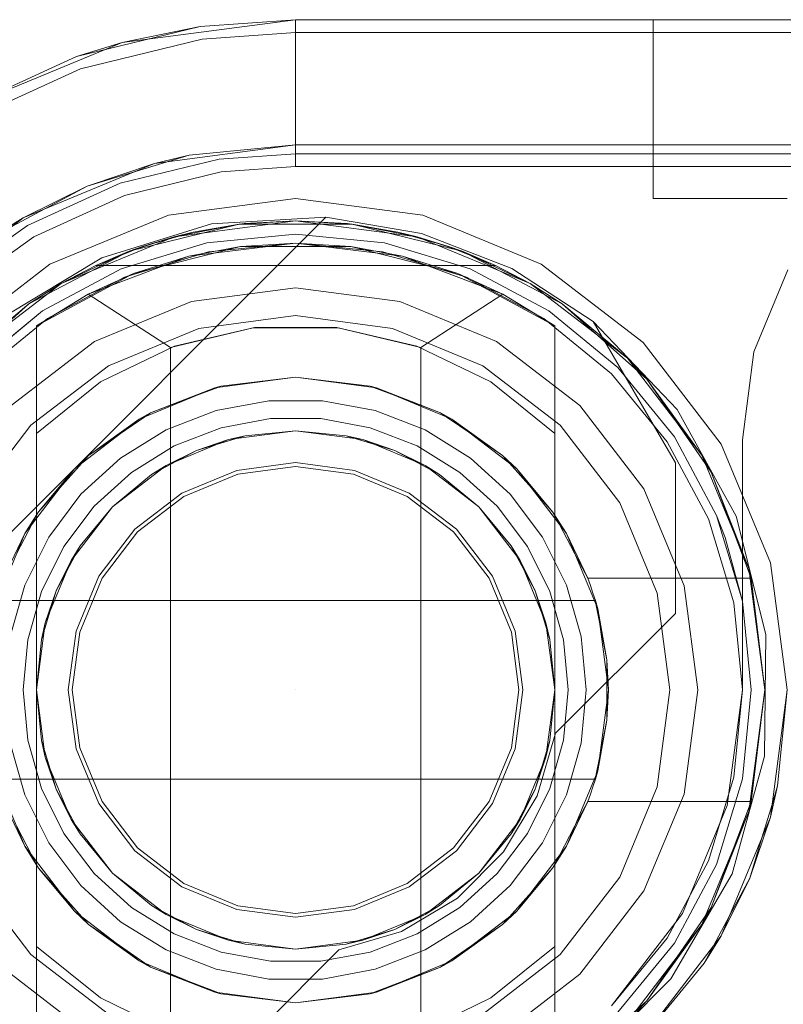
# Model space of a CAD drawing. Extents: x -620 to 300, y 62 to 1112.
# Tile 32 of 226: x -433.981 to -433.81, y 223.401 to 223.621. Entities that reach past the tile are written whole.
import ezdxf

# ---------------------------------------------------------------- set-up
doc = ezdxf.new("R2010")
doc.units = 0
doc.layers.get('0').update_dxf_attribs({"lineweight": 13})
doc.layers.add('ConnectionPoints', color=7, linetype='Continuous', lineweight=50)

# ---------------------------------------------------------------- blocks, each defined once
blk = doc.blocks.new('AutoCAD-Punkt-A06CPVXSL0')
at = {"color": 0, "lineweight": -2}
blk.add_line((-433.91887, 223.4715), (-433.91887, 223.4715), dxfattribs=at)
blk = doc.blocks.new('Blockreferenz-A06CPVY0L0')
at = {"color": 251, "linetype": 'ByBlock', "lineweight": -2, "ltscale": 0.13, "true_color": 0x636363}
for p, q in [((-433.91887, 223.6215), (-433.95769, 223.61638)), ((-433.91887, 223.61861), (-433.91887, 223.6215)), ((-431.61887, 223.6215), (-433.91887, 223.6215)), ((-433.96698, 223.61052), (-433.9398, 223.61712)), ((-433.9398, 223.61712), (-433.91887, 223.61861)), ((-433.91887, 223.6181), (-433.91887, 223.61861)), ((-431.61887, 223.61861), (-433.91887, 223.61861)), ((-433.91887, 223.61659), (-433.91887, 223.6181)), ((-433.95769, 223.61638), (-433.99387, 223.6014)), ((-433.91887, 223.61412), (-433.91887, 223.61659)), ((-433.91887, 223.61078), (-433.91887, 223.61412)), ((-433.99242, 223.5989), (-433.96698, 223.61052)), ((-433.91887, 223.60669), (-433.91887, 223.61078)), ((-433.91887, 223.60199), (-433.91887, 223.60669)), ((-433.91887, 223.59682), (-433.91887, 223.60199)), ((-433.91887, 223.59138), (-433.91887, 223.59682)), ((-433.91887, 223.58861), (-433.91887, 223.59138)), ((-433.93553, 223.58742), (-433.91887, 223.58861)), ((-433.91887, 223.58861), (-431.61887, 223.58861)), ((-433.95717, 223.58217), (-433.93553, 223.58742)), ((-433.97743, 223.57292), (-433.95717, 223.58217)), ((-433.91887, 223.5815), (-433.94734, 223.57775)), ((-433.8904, 223.57775), (-433.91887, 223.5815)), ((-434.02465, 223.46471), (-433.91208, 223.57728)), ((-434.02465, 223.46471), (-433.91208, 223.57728)), ((-433.94734, 223.57775), (-433.97387, 223.56676)), ((-433.9377, 223.57581), (-433.91208, 223.57728)), ((-433.91208, 223.57728), (-433.89068, 223.57368)), ((-433.91208, 223.57728), (-433.91208, 223.57728)), ((-433.91208, 223.57728), (-433.89068, 223.57368)), ((-433.86387, 223.56676), (-433.8904, 223.57775)), ((-433.96222, 223.56823), (-433.9377, 223.57581)), ((-433.99556, 223.56001), (-433.97743, 223.57292)), ((-433.89068, 223.57368), (-433.87046, 223.5658)), ((-433.89068, 223.57368), (-433.87046, 223.5658)), ((-433.98419, 223.55497), (-433.96222, 223.56823)), ((-433.97387, 223.56676), (-433.99665, 223.54928)), ((-433.84108, 223.54928), (-433.86387, 223.56676)), ((-433.87046, 223.5658), (-433.85227, 223.55396)), ((-433.87046, 223.5658), (-433.85227, 223.55396)), ((-433.80868, 223.5655), (-433.81628, 223.54717)), ((-433.81628, 223.54717), (-433.80868, 223.5655)), ((-433.83343, 223.53424), (-433.85227, 223.55396)), ((-433.85227, 223.55396), (-433.83387, 223.5223)), ((-433.85227, 223.55396), (-433.83387, 223.5223)), ((-433.85227, 223.55396), (-433.85227, 223.55396)), ((-433.8236, 223.5265), (-433.84108, 223.54928)), ((-433.81628, 223.54717), (-433.81887, 223.5275)), ((-433.81887, 223.5275), (-433.81628, 223.54717)), ((-433.82025, 223.51037), (-433.83343, 223.53424)), ((-433.81261, 223.49997), (-433.8236, 223.5265)), ((-433.81887, 223.5275), (-433.81887, 223.4715)), ((-433.81887, 223.4715), (-433.81887, 223.5275)), ((-433.81887, 223.5275), (-433.81887, 223.5275)), ((-433.83387, 223.5223), (-433.83387, 223.48861)), ((-433.83387, 223.5223), (-433.83387, 223.48861)), ((-433.83387, 223.5223), (-433.83387, 223.5223)), ((-433.8136, 223.48392), (-433.82025, 223.51037)), ((-433.80887, 223.4715), (-433.81261, 223.49997)), ((-433.83387, 223.48861), (-433.86067, 223.46181)), ((-433.83387, 223.48861), (-433.86067, 223.46181)), ((-433.83387, 223.48861), (-433.83387, 223.48861)), ((-433.81391, 223.45666), (-433.8136, 223.48392)), ((-433.81887, 223.4715), (-433.82227, 223.44561)), ((-433.82227, 223.44561), (-433.81887, 223.4715)), ((-433.81887, 223.4715), (-433.81887, 223.4715)), ((-433.81261, 223.44303), (-433.80887, 223.4715)), ((-433.86067, 223.46181), (-433.86483, 223.44781)), ((-433.86067, 223.46181), (-433.86483, 223.44781)), ((-433.86067, 223.46181), (-433.86067, 223.46181)), ((-433.82117, 223.43037), (-433.81391, 223.45666)), ((-433.86483, 223.44781), (-433.8723, 223.43526)), ((-433.86483, 223.44781), (-433.8723, 223.43526)), ((-433.82227, 223.44561), (-433.83226, 223.4215)), ((-433.83226, 223.4215), (-433.82227, 223.44561)), ((-433.8236, 223.4165), (-433.81261, 223.44303)), ((-433.8723, 223.43526), (-433.88263, 223.42493)), ((-433.8723, 223.43526), (-433.88263, 223.42493)), ((-433.83489, 223.40681), (-433.82117, 223.43037)), ((-433.88263, 223.42493), (-433.89518, 223.41746)), ((-433.88263, 223.42493), (-433.89518, 223.41746)), ((-433.83226, 223.4215), (-433.84816, 223.40078)), ((-433.84816, 223.40078), (-433.83226, 223.4215)), ((-433.89518, 223.41746), (-433.90918, 223.4133)), ((-433.89518, 223.41746), (-433.90918, 223.4133)), ((-433.84108, 223.39371), (-433.8236, 223.4165)), ((-433.90918, 223.4133), (-433.93598, 223.3865)), ((-433.90918, 223.4133), (-433.93598, 223.3865)), ((-433.90918, 223.4133), (-433.90918, 223.4133)), ((-433.85418, 223.38752), (-433.83489, 223.40681))]:
    blk.add_line(p, q, dxfattribs=at)
blk = doc.blocks.new('Blockreferenz-A06CPVY8L0')
at = {"color": 9, "linetype": 'ByBlock', "lineweight": -2, "ltscale": 0.13, "true_color": 0xc1c9c4}
for p, q in [((-433.91887, 223.6215), (-433.95769, 223.61638)), ((-433.91887, 223.6215), (-433.94021, 223.61997)), ((-433.94021, 223.61997), (-433.91887, 223.6215)), ((-431.61887, 223.6215), (-433.91887, 223.6215)), ((-431.61887, 223.6215), (-433.91887, 223.6215)), ((-433.91887, 223.6215), (-433.91887, 223.6215)), ((-433.91887, 223.62098), (-433.91887, 223.6215)), ((-433.83784, 223.6215), (-433.83887, 223.6215)), ((-433.83887, 223.6215), (-433.83887, 223.5815)), ((-433.83887, 223.6215), (-433.83887, 223.6215)), ((-433.83887, 223.6215), (-433.83887, 223.5815)), ((-433.83887, 223.6215), (-433.83784, 223.6215)), ((-433.83485, 223.6215), (-433.83784, 223.6215)), ((-433.83784, 223.6215), (-433.83485, 223.6215)), ((-433.83008, 223.6215), (-433.83485, 223.6215)), ((-433.83485, 223.6215), (-433.83008, 223.6215)), ((-433.82387, 223.6215), (-433.83008, 223.6215)), ((-433.83008, 223.6215), (-433.82387, 223.6215)), ((-433.81663, 223.6215), (-433.82387, 223.6215)), ((-433.82387, 223.6215), (-433.81663, 223.6215)), ((-433.80887, 223.6215), (-433.81663, 223.6215)), ((-433.81663, 223.6215), (-433.80887, 223.6215)), ((-433.96793, 223.61325), (-433.94021, 223.61997)), ((-433.94021, 223.61997), (-433.95769, 223.61638)), ((-433.91887, 223.61947), (-433.91887, 223.62098)), ((-433.91887, 223.617), (-433.91887, 223.61947)), ((-433.91887, 223.61367), (-433.91887, 223.617)), ((-433.95769, 223.61638), (-433.99387, 223.6014)), ((-433.95769, 223.61638), (-433.96793, 223.61325)), ((-433.96793, 223.61325), (-433.99387, 223.6014)), ((-433.99387, 223.6014), (-433.96793, 223.61325)), ((-433.91887, 223.60957), (-433.91887, 223.61367)), ((-433.91887, 223.60487), (-433.91887, 223.60957)), ((-433.91887, 223.59971), (-433.91887, 223.60487)), ((-433.91887, 223.59426), (-433.91887, 223.59971)), ((-433.95044, 223.58934), (-433.91887, 223.5935)), ((-433.91887, 223.5935), (-433.94267, 223.59115)), ((-433.91887, 223.5915), (-433.91887, 223.59426)), ((-433.91887, 223.5935), (-431.61887, 223.5935)), ((-433.74287, 223.5935), (-433.91887, 223.5935)), ((-433.91887, 223.5935), (-433.91887, 223.5935)), ((-433.96555, 223.58421), (-433.94267, 223.59115)), ((-433.95811, 223.5849), (-433.93594, 223.59027)), ((-433.94267, 223.59115), (-433.95044, 223.58934)), ((-433.93594, 223.59027), (-433.91887, 223.5915)), ((-433.91887, 223.5915), (-433.06887, 223.5915)), ((-433.97987, 223.57715), (-433.95044, 223.58934)), ((-433.95044, 223.58934), (-433.96555, 223.58421)), ((-433.98665, 223.57293), (-433.96555, 223.58421)), ((-433.96555, 223.58421), (-433.97987, 223.57715)), ((-433.97887, 223.57542), (-433.95811, 223.5849)), ((-433.83887, 223.5815), (-433.83784, 223.5815)), ((-433.83887, 223.5815), (-433.83784, 223.5815)), ((-433.83887, 223.5815), (-433.83887, 223.5815)), ((-433.83784, 223.5815), (-433.83485, 223.5815)), ((-433.83784, 223.5815), (-433.83485, 223.5815)), ((-433.83485, 223.5815), (-433.83008, 223.5815)), ((-433.83485, 223.5815), (-433.83008, 223.5815)), ((-433.83008, 223.5815), (-433.82387, 223.5815)), ((-433.83008, 223.5815), (-433.82387, 223.5815)), ((-433.82387, 223.5815), (-433.81663, 223.5815)), ((-433.82387, 223.5815), (-433.81663, 223.5815)), ((-433.81663, 223.5815), (-433.80887, 223.5815)), ((-433.81663, 223.5815), (-433.80887, 223.5815)), ((-434.00513, 223.55776), (-433.97987, 223.57715)), ((-433.97987, 223.57715), (-433.98665, 223.57293)), ((-433.99745, 223.56219), (-433.97887, 223.57542)), ((-433.91887, 223.5735), (-433.93877, 223.57154)), ((-433.93877, 223.57154), (-433.91887, 223.5735)), ((-433.89897, 223.57154), (-433.91887, 223.5735)), ((-433.91887, 223.5735), (-433.89897, 223.57154)), ((-433.93877, 223.57154), (-433.9579, 223.56573)), ((-433.9579, 223.56573), (-433.93877, 223.57154)), ((-433.91887, 223.5715), (-433.93838, 223.56957)), ((-433.89936, 223.56957), (-433.91887, 223.5715)), ((-433.87983, 223.56573), (-433.89897, 223.57154)), ((-433.89897, 223.57154), (-433.87983, 223.56573)), ((-433.93838, 223.56957), (-433.95713, 223.56388)), ((-433.8806, 223.56388), (-433.89936, 223.56957)), ((-433.9579, 223.56573), (-433.97553, 223.55631)), ((-433.97553, 223.55631), (-433.9579, 223.56573)), ((-433.95713, 223.56388), (-433.97442, 223.55464)), ((-433.86331, 223.55464), (-433.8806, 223.56388)), ((-433.8622, 223.55631), (-433.87983, 223.56573)), ((-433.87983, 223.56573), (-433.8622, 223.55631)), ((-433.91887, 223.5615), (-433.94216, 223.55843)), ((-433.91887, 223.5615), (-433.94216, 223.55843)), ((-433.89557, 223.55843), (-433.91887, 223.5615)), ((-433.89557, 223.55843), (-433.91887, 223.5615)), ((-433.94216, 223.55843), (-433.96387, 223.54944)), ((-433.94216, 223.55843), (-433.96387, 223.54944)), ((-433.87387, 223.54944), (-433.89557, 223.55843)), ((-433.87387, 223.54944), (-433.89557, 223.55843)), ((-433.97553, 223.55631), (-433.99099, 223.54362)), ((-433.99099, 223.54362), (-433.97553, 223.55631)), ((-433.91887, 223.55526), (-433.94054, 223.5524)), ((-433.94054, 223.5524), (-433.91887, 223.55526)), ((-433.89719, 223.5524), (-433.91887, 223.55526)), ((-433.91887, 223.55526), (-433.89719, 223.5524)), ((-433.84674, 223.54362), (-433.8622, 223.55631)), ((-433.8622, 223.55631), (-433.84674, 223.54362)), ((-433.97442, 223.55464), (-433.98958, 223.54221)), ((-433.84816, 223.54221), (-433.86331, 223.55464)), ((-433.94054, 223.5524), (-433.96075, 223.54403)), ((-433.96075, 223.54403), (-433.94054, 223.5524)), ((-433.87699, 223.54403), (-433.89719, 223.5524)), ((-433.89719, 223.5524), (-433.87699, 223.54403)), ((-433.96387, 223.54944), (-433.98251, 223.53514)), ((-433.96387, 223.54944), (-433.98251, 223.53514)), ((-433.85523, 223.53514), (-433.87387, 223.54944)), ((-433.85523, 223.53514), (-433.87387, 223.54944)), ((-433.96075, 223.54403), (-433.97809, 223.53072)), ((-433.97809, 223.53072), (-433.96075, 223.54403)), ((-433.85964, 223.53072), (-433.87699, 223.54403)), ((-433.87699, 223.54403), (-433.85964, 223.53072)), ((-433.83572, 223.52705), (-433.84816, 223.54221)), ((-433.83406, 223.52816), (-433.84674, 223.54362)), ((-433.84674, 223.54362), (-433.83406, 223.52816)), ((-433.84092, 223.5165), (-433.85523, 223.53514)), ((-433.84092, 223.5165), (-433.85523, 223.53514)), ((-433.97809, 223.53072), (-433.9914, 223.51338)), ((-433.9914, 223.51338), (-433.97809, 223.53072)), ((-433.84633, 223.51338), (-433.85964, 223.53072)), ((-433.85964, 223.53072), (-433.84633, 223.51338)), ((-433.82648, 223.50976), (-433.83572, 223.52705)), ((-433.82463, 223.51053), (-433.83406, 223.52816)), ((-433.83406, 223.52816), (-433.82463, 223.51053)), ((-433.91887, 223.52237), (-433.93203, 223.52063)), ((-433.9057, 223.52063), (-433.91887, 223.52237)), ((-433.93203, 223.52063), (-433.9443, 223.51555)), ((-433.94387, 223.5148), (-433.93181, 223.51979)), ((-433.93181, 223.51979), (-433.91887, 223.5215)), ((-433.91887, 223.5215), (-433.90593, 223.51979)), ((-433.90593, 223.51979), (-433.89387, 223.5148)), ((-433.89343, 223.51555), (-433.9057, 223.52063)), ((-433.9443, 223.51555), (-433.95484, 223.50747)), ((-433.88289, 223.50747), (-433.89343, 223.51555)), ((-433.83193, 223.49479), (-433.84092, 223.5165)), ((-433.83193, 223.49479), (-433.84092, 223.5165)), ((-433.95422, 223.50685), (-433.94387, 223.5148)), ((-433.89387, 223.5148), (-433.88351, 223.50685)), ((-433.83796, 223.49317), (-433.84633, 223.51338)), ((-433.84633, 223.51338), (-433.83796, 223.49317)), ((-433.82079, 223.491), (-433.82648, 223.50976)), ((-433.81883, 223.49139), (-433.82463, 223.51053)), ((-433.82274, 223.50561), (-433.82463, 223.51053)), ((-433.82463, 223.51053), (-433.82274, 223.50561)), ((-433.95484, 223.50747), (-433.96292, 223.49693)), ((-433.96217, 223.4965), (-433.95422, 223.50685)), ((-433.88351, 223.50685), (-433.87556, 223.4965)), ((-433.87481, 223.49693), (-433.88289, 223.50747)), ((-433.81883, 223.49139), (-433.82274, 223.50561)), ((-433.82274, 223.50561), (-433.81883, 223.49139)), ((-433.96292, 223.49693), (-433.96801, 223.48466)), ((-433.96716, 223.48444), (-433.96217, 223.4965)), ((-433.87556, 223.4965), (-433.87057, 223.48444)), ((-433.86973, 223.48466), (-433.87481, 223.49693)), ((-433.82887, 223.4715), (-433.83193, 223.49479)), ((-433.82887, 223.4715), (-433.83193, 223.49479)), ((-433.83511, 223.4715), (-433.83796, 223.49317)), ((-433.83796, 223.49317), (-433.83511, 223.4715)), ((-433.81887, 223.4715), (-433.82079, 223.491)), ((-433.81687, 223.4715), (-433.81883, 223.49139)), ((-433.81883, 223.49139), (-433.81687, 223.4715)), ((-433.96801, 223.48466), (-433.96974, 223.4715)), ((-433.96887, 223.4715), (-433.96716, 223.48444)), ((-433.87057, 223.48444), (-433.86887, 223.4715)), ((-433.86799, 223.4715), (-433.86973, 223.48466)), ((-433.96974, 223.4715), (-433.96801, 223.45833)), ((-433.96716, 223.45855), (-433.96887, 223.4715)), ((-433.86887, 223.4715), (-433.87057, 223.45855)), ((-433.86973, 223.45833), (-433.86799, 223.4715)), ((-433.83796, 223.44982), (-433.83511, 223.4715)), ((-433.83511, 223.4715), (-433.83796, 223.44982)), ((-433.83193, 223.4482), (-433.82887, 223.4715)), ((-433.83193, 223.4482), (-433.82887, 223.4715)), ((-433.82079, 223.45199), (-433.81887, 223.4715)), ((-433.81883, 223.4516), (-433.81687, 223.4715)), ((-433.81687, 223.4715), (-433.81883, 223.4516)), ((-433.80887, 223.4715), (-433.81261, 223.44303)), ((-433.81098, 223.45004), (-433.80887, 223.4715)), ((-433.96801, 223.45833), (-433.96292, 223.44606)), ((-433.96217, 223.4465), (-433.96716, 223.45855)), ((-433.87057, 223.45855), (-433.87556, 223.4465)), ((-433.87481, 223.44606), (-433.86973, 223.45833)), ((-433.82648, 223.43323), (-433.82079, 223.45199)), ((-433.82463, 223.43246), (-433.81883, 223.4516)), ((-433.81883, 223.4516), (-433.82463, 223.43246)), ((-433.84633, 223.42962), (-433.83796, 223.44982)), ((-433.83796, 223.44982), (-433.84633, 223.42962)), ((-433.81261, 223.44303), (-433.81098, 223.45004)), ((-433.81224, 223.44589), (-433.81098, 223.45004)), ((-433.84092, 223.4265), (-433.83193, 223.4482)), ((-433.84092, 223.4265), (-433.83193, 223.4482)), ((-433.96292, 223.44606), (-433.95484, 223.43552)), ((-433.95422, 223.43614), (-433.96217, 223.4465)), ((-433.87556, 223.4465), (-433.88351, 223.43614)), ((-433.88289, 223.43552), (-433.87481, 223.44606)), ((-433.81445, 223.43859), (-433.81224, 223.44589)), ((-433.81261, 223.44303), (-433.8236, 223.4165)), ((-433.81724, 223.4294), (-433.81261, 223.44303)), ((-433.81724, 223.4294), (-433.81445, 223.43859)), ((-433.94387, 223.42819), (-433.95422, 223.43614)), ((-433.88351, 223.43614), (-433.89387, 223.42819)), ((-433.95484, 223.43552), (-433.9443, 223.42744)), ((-433.89343, 223.42744), (-433.88289, 223.43552)), ((-433.83572, 223.41594), (-433.82648, 223.43323)), ((-433.83406, 223.41483), (-433.82463, 223.43246)), ((-433.82463, 223.43246), (-433.83406, 223.41483)), ((-433.9914, 223.42962), (-433.97809, 223.41227)), ((-433.97809, 223.41227), (-433.9914, 223.42962)), ((-433.85964, 223.41227), (-433.84633, 223.42962)), ((-433.84633, 223.42962), (-433.85964, 223.41227)), ((-433.8236, 223.4165), (-433.81724, 223.4294)), ((-433.82177, 223.42093), (-433.81724, 223.4294)), ((-433.9443, 223.42744), (-433.93203, 223.42236)), ((-433.93181, 223.4232), (-433.94387, 223.42819)), ((-433.89387, 223.42819), (-433.90593, 223.4232)), ((-433.9057, 223.42236), (-433.89343, 223.42744)), ((-433.85523, 223.40786), (-433.84092, 223.4265)), ((-433.85523, 223.40786), (-433.84092, 223.4265)), ((-433.91887, 223.4215), (-433.93181, 223.4232)), ((-433.90593, 223.4232), (-433.91887, 223.4215)), ((-433.93203, 223.42236), (-433.91887, 223.42062)), ((-433.91887, 223.42062), (-433.9057, 223.42236)), ((-433.82536, 223.4142), (-433.82177, 223.42093)), ((-433.8236, 223.4165), (-433.84108, 223.39371)), ((-433.8274, 223.41038), (-433.8236, 223.4165)), ((-433.84816, 223.40078), (-433.83572, 223.41594)), ((-433.84674, 223.39937), (-433.83406, 223.41483)), ((-433.83406, 223.41483), (-433.84674, 223.39937)), ((-433.8274, 223.41038), (-433.82536, 223.4142)), ((-433.97809, 223.41227), (-433.96075, 223.39896)), ((-433.96075, 223.39896), (-433.97809, 223.41227)), ((-433.87699, 223.39896), (-433.85964, 223.41227)), ((-433.85964, 223.41227), (-433.87699, 223.39896)), ((-433.84108, 223.39371), (-433.8274, 223.41038)), ((-433.98251, 223.40786), (-433.96387, 223.39355)), ((-433.98251, 223.40786), (-433.96387, 223.39355)), ((-433.87387, 223.39355), (-433.85523, 223.40786)), ((-433.87387, 223.39355), (-433.85523, 223.40786))]:
    blk.add_line(p, q, dxfattribs=at)
blk = doc.blocks.new('Blockreferenz-A06CPVYEL0')
at = {"color": 0, "linetype": 'ByBlock', "lineweight": -2, "ltscale": 0.13}
for p, q in [((-433.95613, 223.56966), (-433.93153, 223.57573)), ((-433.93153, 223.57573), (-433.95613, 223.56966)), ((-433.94604, 223.57292), (-433.91887, 223.5765)), ((-433.91887, 223.5765), (-433.94604, 223.57292)), ((-433.93153, 223.57573), (-433.94604, 223.57292)), ((-433.93039, 223.57586), (-433.94178, 223.57397)), ((-433.93039, 223.57586), (-433.94178, 223.57397)), ((-433.93153, 223.57573), (-433.94178, 223.57397)), ((-433.91887, 223.5765), (-433.93153, 223.57573)), ((-433.93039, 223.57586), (-433.93153, 223.57573)), ((-433.93153, 223.57573), (-433.9062, 223.57573)), ((-433.9062, 223.57573), (-433.93153, 223.57573)), ((-433.91887, 223.5765), (-433.93039, 223.57586)), ((-433.91887, 223.5765), (-433.93039, 223.57586)), ((-433.90734, 223.57586), (-433.91887, 223.5765)), ((-433.9062, 223.57573), (-433.91887, 223.5765)), ((-433.91887, 223.5765), (-433.89169, 223.57292)), ((-433.90734, 223.57586), (-433.91887, 223.5765)), ((-433.89169, 223.57292), (-433.91887, 223.5765)), ((-433.9062, 223.57573), (-433.90734, 223.57586)), ((-433.89595, 223.57397), (-433.90734, 223.57586)), ((-433.89595, 223.57397), (-433.90734, 223.57586)), ((-433.89595, 223.57397), (-433.9062, 223.57573)), ((-433.9062, 223.57573), (-433.8816, 223.56966)), ((-433.89169, 223.57292), (-433.9062, 223.57573)), ((-433.8816, 223.56966), (-433.9062, 223.57573)), ((-433.97137, 223.56243), (-433.94604, 223.57292)), ((-433.94604, 223.57292), (-433.97137, 223.56243)), ((-433.94604, 223.57292), (-433.95613, 223.56966)), ((-433.95289, 223.57083), (-433.94178, 223.57397)), ((-433.94604, 223.57292), (-433.95289, 223.57083)), ((-433.94428, 223.57326), (-433.94986, 223.57169)), ((-433.94178, 223.57397), (-433.94604, 223.57292)), ((-433.94178, 223.57397), (-433.94428, 223.57326)), ((-433.89595, 223.57397), (-433.88484, 223.57083)), ((-433.89169, 223.57292), (-433.89595, 223.57397)), ((-433.89345, 223.57326), (-433.89595, 223.57397)), ((-433.88787, 223.57169), (-433.89345, 223.57326)), ((-433.88484, 223.57083), (-433.89169, 223.57292)), ((-433.8816, 223.56966), (-433.89169, 223.57292)), ((-433.89169, 223.57292), (-433.86637, 223.56243)), ((-433.86637, 223.56243), (-433.89169, 223.57292)), ((-433.95289, 223.57083), (-433.96359, 223.5665)), ((-433.95289, 223.57083), (-433.96359, 223.5665)), ((-433.95289, 223.57083), (-433.95613, 223.56966)), ((-433.93121, 223.57073), (-433.95514, 223.56468)), ((-433.94986, 223.57169), (-433.95289, 223.57083)), ((-433.91887, 223.5715), (-433.94276, 223.5686)), ((-433.93121, 223.57073), (-433.94276, 223.5686)), ((-433.91887, 223.5715), (-433.93121, 223.57073)), ((-433.90652, 223.57073), (-433.93121, 223.57073)), ((-433.90652, 223.57073), (-433.91887, 223.5715)), ((-433.89497, 223.5686), (-433.91887, 223.5715)), ((-433.88259, 223.56468), (-433.90652, 223.57073)), ((-433.89497, 223.5686), (-433.90652, 223.57073)), ((-433.88484, 223.57083), (-433.88787, 223.57169)), ((-433.8816, 223.56966), (-433.88484, 223.57083)), ((-433.87414, 223.5665), (-433.88484, 223.57083)), ((-433.87414, 223.5665), (-433.88484, 223.57083)), ((-433.97856, 223.55787), (-433.95613, 223.56966)), ((-433.95613, 223.56966), (-433.97856, 223.55787)), ((-433.95613, 223.56966), (-433.97137, 223.56243)), ((-433.94276, 223.5686), (-433.96527, 223.56008)), ((-433.95613, 223.56966), (-433.96359, 223.5665)), ((-433.94276, 223.5686), (-433.95514, 223.56468)), ((-433.88259, 223.56468), (-433.89497, 223.5686)), ((-433.87247, 223.56008), (-433.89497, 223.5686)), ((-433.87414, 223.5665), (-433.8816, 223.56966)), ((-433.8816, 223.56966), (-433.85917, 223.55787)), ((-433.86637, 223.56243), (-433.8816, 223.56966)), ((-433.85917, 223.55787), (-433.8816, 223.56966)), ((-433.96359, 223.5665), (-433.97137, 223.56243)), ((-433.96359, 223.5665), (-433.87414, 223.5665)), ((-433.96359, 223.5665), (-433.96359, 223.5665)), ((-433.96359, 223.5665), (-433.87414, 223.5665)), ((-433.86637, 223.56243), (-433.87414, 223.5665)), ((-433.87414, 223.5665), (-433.87414, 223.5665)), ((-433.95514, 223.56468), (-433.97687, 223.55296)), ((-433.95514, 223.56468), (-433.96527, 223.56008)), ((-433.86087, 223.55296), (-433.88259, 223.56468)), ((-433.87247, 223.56008), (-433.88259, 223.56468)), ((-433.99311, 223.54574), (-433.97137, 223.56243)), ((-433.97137, 223.56243), (-433.99311, 223.54574)), ((-433.97137, 223.56243), (-433.97856, 223.55787)), ((-433.97137, 223.56243), (-433.97856, 223.55787)), ((-433.85917, 223.55787), (-433.86637, 223.56243)), ((-433.85917, 223.55787), (-433.86637, 223.56243)), ((-433.86637, 223.56243), (-433.84462, 223.54574)), ((-433.84462, 223.54574), (-433.86637, 223.56243)), ((-433.96527, 223.56008), (-433.97687, 223.55296)), ((-433.97687, 223.55296), (-433.96527, 223.56008)), ((-433.96527, 223.56008), (-433.94687, 223.54814)), ((-433.89087, 223.54814), (-433.87247, 223.56008)), ((-433.86087, 223.55296), (-433.87247, 223.56008)), ((-433.86087, 223.55296), (-433.87247, 223.56008)), ((-433.99752, 223.54106), (-433.97856, 223.55787)), ((-433.97856, 223.55787), (-433.99752, 223.54106)), ((-433.97856, 223.55787), (-433.99311, 223.54574)), ((-433.97856, 223.55787), (-433.99311, 223.54574)), ((-433.85917, 223.55787), (-433.84022, 223.54106)), ((-433.84462, 223.54574), (-433.85917, 223.55787)), ((-433.84462, 223.54574), (-433.85917, 223.55787)), ((-433.84022, 223.54106), (-433.85917, 223.55787)), ((-433.97687, 223.55296), (-433.97687, 223.52889)), ((-433.97687, 223.39003), (-433.97687, 223.55296)), ((-433.97687, 223.55296), (-433.97687, 223.55296)), ((-433.86087, 223.52889), (-433.86087, 223.55296)), ((-433.86087, 223.55296), (-433.86087, 223.55296)), ((-433.86087, 223.55296), (-433.86087, 223.39003)), ((-433.94687, 223.54814), (-433.92837, 223.55254)), ((-433.92806, 223.55258), (-433.94599, 223.54846)), ((-433.92837, 223.55254), (-433.90936, 223.55254)), ((-433.90967, 223.55258), (-433.92806, 223.55258)), ((-433.89174, 223.54846), (-433.90967, 223.55258)), ((-433.90936, 223.55254), (-433.89087, 223.54814)), ((-433.94599, 223.54846), (-433.96254, 223.54043)), ((-433.8752, 223.54043), (-433.89174, 223.54846)), ((-433.94687, 223.54814), (-433.94687, 223.39485)), ((-433.89087, 223.39485), (-433.89087, 223.54814)), ((-433.84022, 223.54106), (-433.84462, 223.54574)), ((-433.84022, 223.54106), (-433.84462, 223.54574)), ((-433.84462, 223.54574), (-433.82793, 223.524)), ((-433.82793, 223.524), (-433.84462, 223.54574)), ((-433.96254, 223.54043), (-433.97687, 223.52889)), ((-433.93698, 223.53911), (-433.91887, 223.5415)), ((-433.91887, 223.5415), (-433.93558, 223.53947)), ((-433.91887, 223.5415), (-433.90075, 223.53911)), ((-433.90215, 223.53947), (-433.91887, 223.5415)), ((-433.86087, 223.52889), (-433.8752, 223.54043)), ((-433.82793, 223.524), (-433.84022, 223.54106)), ((-433.84022, 223.54106), (-433.82584, 223.5202)), ((-433.82793, 223.524), (-433.84022, 223.54106)), ((-433.82584, 223.5202), (-433.84022, 223.54106)), ((-433.95387, 223.53212), (-433.93698, 223.53911)), ((-433.93698, 223.53911), (-433.95133, 223.53351)), ((-433.94173, 223.53715), (-433.93629, 223.5392)), ((-433.93558, 223.53947), (-433.93698, 223.53911)), ((-433.93629, 223.5392), (-433.93558, 223.53947)), ((-433.90215, 223.53947), (-433.90144, 223.5392)), ((-433.90075, 223.53911), (-433.90215, 223.53947)), ((-433.90144, 223.5392), (-433.89601, 223.53715)), ((-433.90075, 223.53911), (-433.88387, 223.53212)), ((-433.8864, 223.53351), (-433.90075, 223.53911)), ((-433.95133, 223.53351), (-433.94173, 223.53715)), ((-433.92486, 223.53622), (-433.93665, 223.53401)), ((-433.91287, 223.53622), (-433.92486, 223.53622)), ((-433.90108, 223.53401), (-433.91287, 223.53622)), ((-433.89601, 223.53715), (-433.8864, 223.53351)), ((-433.95133, 223.53351), (-433.95387, 223.53212)), ((-433.95259, 223.53265), (-433.95133, 223.53351)), ((-433.93665, 223.53401), (-433.94784, 223.52968)), ((-433.88989, 223.52968), (-433.90108, 223.53401)), ((-433.8864, 223.53351), (-433.88514, 223.53265)), ((-433.88387, 223.53212), (-433.8864, 223.53351)), ((-433.96836, 223.52099), (-433.95387, 223.53212)), ((-433.95387, 223.53212), (-433.9652, 223.52397)), ((-433.9583, 223.52872), (-433.95259, 223.53265)), ((-433.93556, 223.53017), (-433.92449, 223.53224)), ((-433.93556, 223.53017), (-433.92449, 223.53224)), ((-433.92449, 223.53224), (-433.91324, 223.53224)), ((-433.92449, 223.53224), (-433.91324, 223.53224)), ((-433.91324, 223.53224), (-433.90217, 223.53017)), ((-433.91324, 223.53224), (-433.90217, 223.53017)), ((-433.88514, 223.53265), (-433.87943, 223.52872)), ((-433.88387, 223.53212), (-433.86937, 223.52099)), ((-433.87253, 223.52397), (-433.88387, 223.53212)), ((-433.97687, 223.52889), (-433.97687, 223.49369)), ((-433.9652, 223.52397), (-433.9583, 223.52872)), ((-433.94784, 223.52968), (-433.95804, 223.52337)), ((-433.94606, 223.5261), (-433.93556, 223.53017)), ((-433.94606, 223.5261), (-433.93556, 223.53017)), ((-433.93388, 223.52752), (-433.91887, 223.5295)), ((-433.93388, 223.52752), (-433.91887, 223.5295)), ((-433.93388, 223.52752), (-433.91887, 223.5295)), ((-433.91887, 223.5295), (-433.93018, 223.52838)), ((-433.93018, 223.52838), (-433.91887, 223.5295)), ((-433.91887, 223.5295), (-433.90385, 223.52752)), ((-433.90755, 223.52838), (-433.91887, 223.5295)), ((-433.91887, 223.5295), (-433.90755, 223.52838)), ((-433.91887, 223.5295), (-433.90385, 223.52752)), ((-433.91887, 223.5295), (-433.90385, 223.52752)), ((-433.90217, 223.53017), (-433.89168, 223.5261)), ((-433.90217, 223.53017), (-433.89168, 223.5261)), ((-433.87969, 223.52337), (-433.88989, 223.52968)), ((-433.87943, 223.52872), (-433.87253, 223.52397)), ((-433.86087, 223.4715), (-433.86087, 223.52889)), ((-433.94787, 223.52173), (-433.93388, 223.52752)), ((-433.94787, 223.52173), (-433.93388, 223.52752)), ((-433.94787, 223.52173), (-433.93388, 223.52752)), ((-433.94106, 223.52508), (-433.93018, 223.52838)), ((-433.93388, 223.52752), (-433.94106, 223.52508)), ((-433.93018, 223.52838), (-433.93388, 223.52752)), ((-433.90385, 223.52752), (-433.90755, 223.52838)), ((-433.90755, 223.52838), (-433.89667, 223.52508)), ((-433.89667, 223.52508), (-433.90385, 223.52752)), ((-433.90385, 223.52752), (-433.88987, 223.52173)), ((-433.90385, 223.52752), (-433.88987, 223.52173)), ((-433.90385, 223.52752), (-433.88987, 223.52173)), ((-433.95563, 223.52017), (-433.94606, 223.5261)), ((-433.95563, 223.52017), (-433.94606, 223.5261)), ((-433.95109, 223.51972), (-433.94106, 223.52508)), ((-433.94106, 223.52508), (-433.94787, 223.52173)), ((-433.88987, 223.52173), (-433.89667, 223.52508)), ((-433.89667, 223.52508), (-433.88664, 223.51972)), ((-433.89168, 223.5261), (-433.88211, 223.52017)), ((-433.89168, 223.5261), (-433.88211, 223.52017)), ((-433.97163, 223.51673), (-433.96673, 223.52225)), ((-433.9652, 223.52397), (-433.96836, 223.52099)), ((-433.95804, 223.52337), (-433.9669, 223.51529)), ((-433.96673, 223.52225), (-433.9652, 223.52397)), ((-433.87083, 223.51529), (-433.87969, 223.52337)), ((-433.87253, 223.52397), (-433.871, 223.52225)), ((-433.86937, 223.52099), (-433.87253, 223.52397)), ((-433.871, 223.52225), (-433.8661, 223.51673)), ((-433.82584, 223.5202), (-433.82793, 223.524)), ((-433.82793, 223.524), (-433.81744, 223.49867)), ((-433.82584, 223.5202), (-433.82793, 223.524)), ((-433.81744, 223.49867), (-433.82793, 223.524)), ((-433.97949, 223.5065), (-433.96836, 223.52099)), ((-433.96836, 223.52099), (-433.97639, 223.51139)), ((-433.96395, 223.51259), (-433.95563, 223.52017)), ((-433.96395, 223.51259), (-433.95563, 223.52017)), ((-433.95988, 223.51251), (-433.94787, 223.52173)), ((-433.95988, 223.51251), (-433.94787, 223.52173)), ((-433.95988, 223.51251), (-433.94787, 223.52173)), ((-433.95109, 223.51972), (-433.95988, 223.51251)), ((-433.95988, 223.51251), (-433.95109, 223.51972)), ((-433.94787, 223.52173), (-433.95109, 223.51972)), ((-433.88664, 223.51972), (-433.88987, 223.52173)), ((-433.88987, 223.52173), (-433.87785, 223.51251)), ((-433.88987, 223.52173), (-433.87785, 223.51251)), ((-433.88987, 223.52173), (-433.87785, 223.51251)), ((-433.87785, 223.51251), (-433.88664, 223.51972)), ((-433.88664, 223.51972), (-433.87785, 223.51251)), ((-433.88211, 223.52017), (-433.87379, 223.51259)), ((-433.88211, 223.52017), (-433.87379, 223.51259)), ((-433.86937, 223.52099), (-433.85824, 223.5065)), ((-433.86134, 223.51139), (-433.86937, 223.52099)), ((-433.81744, 223.49867), (-433.82584, 223.5202)), ((-433.82584, 223.5202), (-433.81689, 223.4965)), ((-433.81744, 223.49867), (-433.82584, 223.5202)), ((-433.81689, 223.4965), (-433.82584, 223.5202)), ((-433.97639, 223.51139), (-433.97163, 223.51673)), ((-433.9669, 223.51529), (-433.97413, 223.50571)), ((-433.8636, 223.50571), (-433.87083, 223.51529)), ((-433.8661, 223.51673), (-433.86134, 223.51139)), ((-433.97639, 223.51139), (-433.97949, 223.5065)), ((-433.97783, 223.50866), (-433.97639, 223.51139)), ((-433.97073, 223.50361), (-433.96395, 223.51259)), ((-433.97073, 223.50361), (-433.96395, 223.51259)), ((-433.9691, 223.5005), (-433.95988, 223.51251)), ((-433.9691, 223.5005), (-433.95988, 223.51251)), ((-433.9691, 223.5005), (-433.95988, 223.51251)), ((-433.95988, 223.51251), (-433.96709, 223.50372)), ((-433.96709, 223.50372), (-433.95988, 223.51251)), ((-433.87785, 223.51251), (-433.86864, 223.5005)), ((-433.87064, 223.50372), (-433.87785, 223.51251)), ((-433.87785, 223.51251), (-433.87064, 223.50372)), ((-433.87785, 223.51251), (-433.86864, 223.5005)), ((-433.87785, 223.51251), (-433.86864, 223.5005)), ((-433.87379, 223.51259), (-433.867, 223.50361)), ((-433.87379, 223.51259), (-433.867, 223.50361)), ((-433.86134, 223.51139), (-433.8599, 223.50866)), ((-433.85824, 223.5065), (-433.86134, 223.51139)), ((-433.98137, 223.50194), (-433.97783, 223.50866)), ((-433.8599, 223.50866), (-433.85636, 223.50194)), ((-433.98648, 223.48961), (-433.97949, 223.5065)), ((-433.97949, 223.5065), (-433.98425, 223.4965)), ((-433.85824, 223.5065), (-433.85125, 223.48961)), ((-433.85348, 223.4965), (-433.85824, 223.5065)), ((-433.97413, 223.50571), (-433.97948, 223.49498)), ((-433.85826, 223.49498), (-433.8636, 223.50571)), ((-433.97575, 223.49353), (-433.97073, 223.50361)), ((-433.97575, 223.49353), (-433.97073, 223.50361)), ((-433.97245, 223.49369), (-433.96709, 223.50372)), ((-433.96709, 223.50372), (-433.9691, 223.5005)), ((-433.86864, 223.5005), (-433.87064, 223.50372)), ((-433.87064, 223.50372), (-433.86528, 223.49369)), ((-433.867, 223.50361), (-433.86199, 223.49353)), ((-433.867, 223.50361), (-433.86199, 223.49353)), ((-433.97489, 223.48651), (-433.9691, 223.5005)), ((-433.97489, 223.48651), (-433.9691, 223.5005)), ((-433.97489, 223.48651), (-433.9691, 223.5005)), ((-433.9691, 223.5005), (-433.97245, 223.49369)), ((-433.86528, 223.49369), (-433.86864, 223.5005)), ((-433.86864, 223.5005), (-433.86284, 223.48651)), ((-433.86864, 223.5005), (-433.86284, 223.48651)), ((-433.86864, 223.5005), (-433.86284, 223.48651)), ((-433.85636, 223.50194), (-433.85348, 223.4965)), ((-433.81689, 223.4965), (-433.81744, 223.49867)), ((-433.81689, 223.4965), (-433.81744, 223.49867)), ((-433.81744, 223.49867), (-433.81387, 223.4715)), ((-433.81387, 223.4715), (-433.81744, 223.49867)), ((-433.85287, 223.49484), (-433.85348, 223.4965)), ((-433.85348, 223.4965), (-433.81689, 223.4965)), ((-433.85348, 223.4965), (-433.81689, 223.4965)), ((-433.85348, 223.4965), (-433.85348, 223.4965)), ((-433.81387, 223.4715), (-433.81689, 223.4965)), ((-433.81689, 223.4965), (-433.81689, 223.4965)), ((-433.97948, 223.49498), (-433.98276, 223.48344)), ((-433.97883, 223.4827), (-433.97575, 223.49353)), ((-433.97883, 223.4827), (-433.97575, 223.49353)), ((-433.97687, 223.49369), (-433.97687, 223.48281)), ((-433.97575, 223.48281), (-433.97245, 223.49369)), ((-433.97245, 223.49369), (-433.97489, 223.48651)), ((-433.86284, 223.48651), (-433.86528, 223.49369)), ((-433.86528, 223.49369), (-433.86198, 223.48281)), ((-433.86199, 223.49353), (-433.8589, 223.4827)), ((-433.86199, 223.49353), (-433.8589, 223.4827)), ((-433.85497, 223.48344), (-433.85826, 223.49498)), ((-433.85231, 223.49318), (-433.85287, 223.49484)), ((-433.85178, 223.4915), (-433.98595, 223.4915)), ((-433.9857, 223.4915), (-433.85203, 223.4915)), ((-433.85178, 223.4915), (-433.85231, 223.49318)), ((-433.85203, 223.4915), (-433.85178, 223.4915)), ((-433.84919, 223.47825), (-433.85178, 223.4915)), ((-433.85178, 223.4915), (-433.85156, 223.49037)), ((-433.85125, 223.48961), (-433.85178, 223.4915)), ((-433.85178, 223.4915), (-433.85178, 223.4915)), ((-433.85156, 223.49037), (-433.85091, 223.48704)), ((-433.85125, 223.48961), (-433.84887, 223.4715)), ((-433.84919, 223.47825), (-433.85125, 223.48961)), ((-433.85091, 223.48704), (-433.84919, 223.47825)), ((-433.97687, 223.4715), (-433.97489, 223.48651)), ((-433.97687, 223.4715), (-433.97489, 223.48651)), ((-433.97687, 223.4715), (-433.97489, 223.48651)), ((-433.97489, 223.48651), (-433.97575, 223.48281)), ((-433.86198, 223.48281), (-433.86284, 223.48651)), ((-433.86284, 223.48651), (-433.86087, 223.4715)), ((-433.86284, 223.48651), (-433.86087, 223.4715)), ((-433.86284, 223.48651), (-433.86087, 223.4715)), ((-433.97987, 223.4715), (-433.97883, 223.4827)), ((-433.97987, 223.4715), (-433.97883, 223.4827)), ((-433.97575, 223.48281), (-433.97687, 223.4715)), ((-433.97687, 223.4715), (-433.97575, 223.48281)), ((-433.97687, 223.48281), (-433.97687, 223.4715)), ((-433.86087, 223.4715), (-433.86198, 223.48281)), ((-433.86198, 223.48281), (-433.86087, 223.4715)), ((-433.8589, 223.4827), (-433.85787, 223.4715)), ((-433.8589, 223.4827), (-433.85787, 223.4715)), ((-433.85387, 223.4715), (-433.85497, 223.48344)), ((-433.84919, 223.47397), (-433.84919, 223.47825)), ((-433.84887, 223.4715), (-433.84919, 223.47825)), ((-433.84919, 223.46902), (-433.84919, 223.47397)), ((-433.97883, 223.46029), (-433.97987, 223.4715)), ((-433.97883, 223.46029), (-433.97987, 223.4715)), ((-433.97489, 223.45648), (-433.97687, 223.4715)), ((-433.97687, 223.4715), (-433.97575, 223.46018)), ((-433.97489, 223.45648), (-433.97687, 223.4715)), ((-433.97687, 223.4715), (-433.97687, 223.4141)), ((-433.97575, 223.46018), (-433.97687, 223.4715)), ((-433.97489, 223.45648), (-433.97687, 223.4715)), ((-433.86087, 223.4715), (-433.86284, 223.45648)), ((-433.86087, 223.4715), (-433.86284, 223.45648)), ((-433.86087, 223.4715), (-433.86284, 223.45648)), ((-433.86198, 223.46018), (-433.86087, 223.4715)), ((-433.86087, 223.4715), (-433.86198, 223.46018)), ((-433.86087, 223.46018), (-433.86087, 223.4715)), ((-433.85787, 223.4715), (-433.8589, 223.46029)), ((-433.85787, 223.4715), (-433.8589, 223.46029)), ((-433.85497, 223.45955), (-433.85387, 223.4715)), ((-433.84887, 223.4715), (-433.85125, 223.45338)), ((-433.84919, 223.46475), (-433.84887, 223.4715)), ((-433.81387, 223.4715), (-433.81744, 223.44432)), ((-433.81744, 223.44432), (-433.81387, 223.4715)), ((-433.81689, 223.4465), (-433.81387, 223.4715)), ((-433.84919, 223.46475), (-433.84919, 223.46902)), ((-433.85178, 223.4515), (-433.84919, 223.46475)), ((-433.85125, 223.45338), (-433.84919, 223.46475)), ((-433.84919, 223.46475), (-433.85091, 223.45595)), ((-433.97575, 223.44946), (-433.97883, 223.46029)), ((-433.97575, 223.44946), (-433.97883, 223.46029)), ((-433.97575, 223.46018), (-433.97489, 223.45648)), ((-433.97245, 223.4493), (-433.97575, 223.46018)), ((-433.86198, 223.46018), (-433.86528, 223.4493)), ((-433.86284, 223.45648), (-433.86198, 223.46018)), ((-433.8589, 223.46029), (-433.86199, 223.44946)), ((-433.8589, 223.46029), (-433.86199, 223.44946)), ((-433.86087, 223.4493), (-433.86087, 223.46018)), ((-433.98276, 223.45955), (-433.97948, 223.44801)), ((-433.85826, 223.44801), (-433.85497, 223.45955)), ((-433.9691, 223.4425), (-433.97489, 223.45648)), ((-433.97489, 223.45648), (-433.97245, 223.4493)), ((-433.9691, 223.4425), (-433.97489, 223.45648)), ((-433.9691, 223.4425), (-433.97489, 223.45648)), ((-433.86284, 223.45648), (-433.86864, 223.4425)), ((-433.86284, 223.45648), (-433.86864, 223.4425)), ((-433.86284, 223.45648), (-433.86864, 223.4425)), ((-433.86528, 223.4493), (-433.86284, 223.45648)), ((-433.85091, 223.45595), (-433.85156, 223.45263)), ((-433.97949, 223.4365), (-433.98648, 223.45338)), ((-433.98595, 223.4515), (-433.85178, 223.4515)), ((-433.85203, 223.4515), (-433.9857, 223.4515)), ((-433.85125, 223.45338), (-433.85824, 223.4365)), ((-433.85231, 223.44981), (-433.85178, 223.4515)), ((-433.85178, 223.4515), (-433.85203, 223.4515)), ((-433.85178, 223.4515), (-433.85125, 223.45338)), ((-433.85156, 223.45263), (-433.85178, 223.4515)), ((-433.85178, 223.4515), (-433.85178, 223.4515)), ((-433.97073, 223.43938), (-433.97575, 223.44946)), ((-433.97073, 223.43938), (-433.97575, 223.44946)), ((-433.97245, 223.4493), (-433.9691, 223.4425)), ((-433.96709, 223.43927), (-433.97245, 223.4493)), ((-433.86528, 223.4493), (-433.87064, 223.43927)), ((-433.86864, 223.4425), (-433.86528, 223.4493)), ((-433.86199, 223.44946), (-433.867, 223.43938)), ((-433.86199, 223.44946), (-433.867, 223.43938)), ((-433.86087, 223.4141), (-433.86087, 223.4493)), ((-433.85287, 223.44815), (-433.85231, 223.44981)), ((-433.97948, 223.44801), (-433.97413, 223.43728)), ((-433.8636, 223.43728), (-433.85826, 223.44801)), ((-433.85348, 223.4465), (-433.85287, 223.44815)), ((-433.98425, 223.4465), (-433.97949, 223.4365)), ((-433.85824, 223.4365), (-433.85348, 223.4465)), ((-433.85348, 223.4465), (-433.85636, 223.44105)), ((-433.81689, 223.4465), (-433.85348, 223.4465)), ((-433.85348, 223.4465), (-433.81689, 223.4465)), ((-433.85348, 223.4465), (-433.85348, 223.4465)), ((-433.81689, 223.4465), (-433.82584, 223.4228)), ((-433.82584, 223.4228), (-433.81689, 223.4465)), ((-433.81744, 223.44432), (-433.81689, 223.4465)), ((-433.81744, 223.44432), (-433.81689, 223.4465)), ((-433.81689, 223.4465), (-433.81689, 223.4465)), ((-433.81744, 223.44432), (-433.82793, 223.419)), ((-433.82793, 223.419), (-433.81744, 223.44432)), ((-433.82584, 223.4228), (-433.81744, 223.44432)), ((-433.82584, 223.4228), (-433.81744, 223.44432)), ((-433.97783, 223.43433), (-433.98137, 223.44105)), ((-433.95988, 223.43048), (-433.9691, 223.4425)), ((-433.9691, 223.4425), (-433.96709, 223.43927)), ((-433.95988, 223.43048), (-433.9691, 223.4425)), ((-433.95988, 223.43048), (-433.9691, 223.4425)), ((-433.86864, 223.4425), (-433.87785, 223.43048)), ((-433.86864, 223.4425), (-433.87785, 223.43048)), ((-433.86864, 223.4425), (-433.87785, 223.43048)), ((-433.87064, 223.43927), (-433.86864, 223.4425)), ((-433.85636, 223.44105), (-433.8599, 223.43433)), ((-433.96395, 223.4304), (-433.97073, 223.43938)), ((-433.96395, 223.4304), (-433.97073, 223.43938)), ((-433.96709, 223.43927), (-433.95988, 223.43048)), ((-433.95988, 223.43048), (-433.96709, 223.43927)), ((-433.87785, 223.43048), (-433.87064, 223.43927)), ((-433.87064, 223.43927), (-433.87785, 223.43048)), ((-433.867, 223.43938), (-433.87379, 223.4304)), ((-433.867, 223.43938), (-433.87379, 223.4304)), ((-433.96836, 223.422), (-433.97949, 223.4365)), ((-433.97949, 223.4365), (-433.97639, 223.43161)), ((-433.97413, 223.43728), (-433.9669, 223.42771)), ((-433.87083, 223.42771), (-433.8636, 223.43728)), ((-433.85824, 223.4365), (-433.86937, 223.422)), ((-433.86134, 223.43161), (-433.85824, 223.4365)), ((-433.97639, 223.43161), (-433.97783, 223.43433)), ((-433.8599, 223.43433), (-433.86134, 223.43161)), ((-433.97163, 223.42626), (-433.97639, 223.43161)), ((-433.97639, 223.43161), (-433.96836, 223.422)), ((-433.86937, 223.422), (-433.86134, 223.43161)), ((-433.86134, 223.43161), (-433.8661, 223.42626)), ((-433.95563, 223.42282), (-433.96395, 223.4304)), ((-433.95563, 223.42282), (-433.96395, 223.4304)), ((-433.95988, 223.43048), (-433.95109, 223.42327)), ((-433.94787, 223.42127), (-433.95988, 223.43048)), ((-433.94787, 223.42127), (-433.95988, 223.43048)), ((-433.95109, 223.42327), (-433.95988, 223.43048)), ((-433.94787, 223.42127), (-433.95988, 223.43048)), ((-433.87785, 223.43048), (-433.88987, 223.42127)), ((-433.87785, 223.43048), (-433.88987, 223.42127)), ((-433.87785, 223.43048), (-433.88987, 223.42127)), ((-433.88664, 223.42327), (-433.87785, 223.43048)), ((-433.87785, 223.43048), (-433.88664, 223.42327)), ((-433.87379, 223.4304), (-433.88211, 223.42282)), ((-433.87379, 223.4304), (-433.88211, 223.42282)), ((-433.9669, 223.42771), (-433.95804, 223.41962)), ((-433.87969, 223.41962), (-433.87083, 223.42771)), ((-433.96673, 223.42074), (-433.97163, 223.42626)), ((-433.8661, 223.42626), (-433.871, 223.42074)), ((-433.94606, 223.41689), (-433.95563, 223.42282)), ((-433.94606, 223.41689), (-433.95563, 223.42282)), ((-433.95109, 223.42327), (-433.94787, 223.42127)), ((-433.94106, 223.41791), (-433.95109, 223.42327)), ((-433.88664, 223.42327), (-433.89667, 223.41791)), ((-433.88211, 223.42282), (-433.89168, 223.41689)), ((-433.88211, 223.42282), (-433.89168, 223.41689)), ((-433.88987, 223.42127), (-433.88664, 223.42327)), ((-433.82584, 223.4228), (-433.84022, 223.40193)), ((-433.84022, 223.40193), (-433.82584, 223.4228)), ((-433.82793, 223.419), (-433.82584, 223.4228)), ((-433.82793, 223.419), (-433.82584, 223.4228)), ((-433.95387, 223.41087), (-433.96836, 223.422)), ((-433.96836, 223.422), (-433.9652, 223.41902)), ((-433.9652, 223.41902), (-433.96673, 223.42074)), ((-433.93388, 223.41547), (-433.94787, 223.42127)), ((-433.94787, 223.42127), (-433.94106, 223.41791)), ((-433.93388, 223.41547), (-433.94787, 223.42127)), ((-433.93388, 223.41547), (-433.94787, 223.42127)), ((-433.88987, 223.42127), (-433.90385, 223.41547)), ((-433.88987, 223.42127), (-433.90385, 223.41547)), ((-433.88987, 223.42127), (-433.90385, 223.41547)), ((-433.89667, 223.41791), (-433.88987, 223.42127)), ((-433.86937, 223.422), (-433.88387, 223.41087)), ((-433.87253, 223.41902), (-433.86937, 223.422)), ((-433.871, 223.42074), (-433.87253, 223.41902)), ((-433.9583, 223.41427), (-433.9652, 223.41902)), ((-433.9652, 223.41902), (-433.95387, 223.41087)), ((-433.95804, 223.41962), (-433.94784, 223.41331)), ((-433.88989, 223.41331), (-433.87969, 223.41962)), ((-433.88387, 223.41087), (-433.87253, 223.41902)), ((-433.87253, 223.41902), (-433.87943, 223.41427)), ((-433.82793, 223.419), (-433.84462, 223.39725)), ((-433.84462, 223.39725), (-433.82793, 223.419)), ((-433.84022, 223.40193), (-433.82793, 223.419)), ((-433.84022, 223.40193), (-433.82793, 223.419)), ((-433.93556, 223.41282), (-433.94606, 223.41689)), ((-433.93556, 223.41282), (-433.94606, 223.41689)), ((-433.94106, 223.41791), (-433.93388, 223.41547)), ((-433.93018, 223.41461), (-433.94106, 223.41791)), ((-433.89667, 223.41791), (-433.90755, 223.41461)), ((-433.90385, 223.41547), (-433.89667, 223.41791)), ((-433.89168, 223.41689), (-433.90217, 223.41282)), ((-433.89168, 223.41689), (-433.90217, 223.41282)), ((-433.97687, 223.4141), (-433.97687, 223.39003)), ((-433.96254, 223.40257), (-433.97687, 223.4141)), ((-433.95259, 223.41034), (-433.9583, 223.41427)), ((-433.91887, 223.4135), (-433.93388, 223.41547)), ((-433.93388, 223.41547), (-433.93018, 223.41461)), ((-433.91887, 223.4135), (-433.93388, 223.41547)), ((-433.91887, 223.4135), (-433.93388, 223.41547)), ((-433.93018, 223.41461), (-433.91887, 223.4135)), ((-433.91887, 223.4135), (-433.93018, 223.41461)), ((-433.90385, 223.41547), (-433.91887, 223.4135)), ((-433.90385, 223.41547), (-433.91887, 223.4135)), ((-433.90385, 223.41547), (-433.91887, 223.4135)), ((-433.91887, 223.4135), (-433.90755, 223.41461)), ((-433.90755, 223.41461), (-433.91887, 223.4135)), ((-433.90755, 223.41461), (-433.90385, 223.41547)), ((-433.87943, 223.41427), (-433.88514, 223.41034)), ((-433.86087, 223.4141), (-433.8752, 223.40257)), ((-433.86087, 223.39003), (-433.86087, 223.4141)), ((-433.94784, 223.41331), (-433.93665, 223.40898)), ((-433.92449, 223.41076), (-433.93556, 223.41282)), ((-433.92449, 223.41076), (-433.93556, 223.41282)), ((-433.90217, 223.41282), (-433.91324, 223.41076)), ((-433.90217, 223.41282), (-433.91324, 223.41076)), ((-433.90108, 223.40898), (-433.88989, 223.41331)), ((-433.93698, 223.40388), (-433.95387, 223.41087)), ((-433.95387, 223.41087), (-433.95133, 223.40948)), ((-433.95133, 223.40948), (-433.95259, 223.41034)), ((-433.94173, 223.40585), (-433.95133, 223.40948)), ((-433.95133, 223.40948), (-433.93698, 223.40388)), ((-433.91324, 223.41076), (-433.92449, 223.41076)), ((-433.91324, 223.41076), (-433.92449, 223.41076)), ((-433.88387, 223.41087), (-433.90075, 223.40388)), ((-433.90075, 223.40388), (-433.8864, 223.40948)), ((-433.8864, 223.40948), (-433.89601, 223.40585)), ((-433.8864, 223.40948), (-433.88387, 223.41087)), ((-433.88514, 223.41034), (-433.8864, 223.40948)), ((-433.93665, 223.40898), (-433.92486, 223.40677)), ((-433.91287, 223.40677), (-433.90108, 223.40898)), ((-433.93629, 223.40379), (-433.94173, 223.40585)), ((-433.92486, 223.40677), (-433.91287, 223.40677)), ((-433.89601, 223.40585), (-433.90144, 223.40379)), ((-433.91887, 223.4015), (-433.93698, 223.40388)), ((-433.93698, 223.40388), (-433.93558, 223.40352)), ((-433.93558, 223.40352), (-433.93629, 223.40379)), ((-433.93558, 223.40352), (-433.91887, 223.4015)), ((-433.90075, 223.40388), (-433.91887, 223.4015)), ((-433.91887, 223.4015), (-433.90215, 223.40352)), ((-433.90215, 223.40352), (-433.90075, 223.40388)), ((-433.90144, 223.40379), (-433.90215, 223.40352)), ((-433.94599, 223.39454), (-433.96254, 223.40257)), ((-433.8752, 223.40257), (-433.89174, 223.39454)), ((-433.84022, 223.40193), (-433.85917, 223.38512)), ((-433.85917, 223.38512), (-433.84022, 223.40193)), ((-433.84462, 223.39725), (-433.84022, 223.40193)), ((-433.84462, 223.39725), (-433.84022, 223.40193))]:
    blk.add_line(p, q, dxfattribs=at)
blk = doc.blocks.new('AutoCAD-Punkt-A06CPVYGL0')
at = {"color": 0, "lineweight": -2}
blk.add_line((-433.91887, 223.4715), (-433.91887, 223.4715), dxfattribs=at)

msp = doc.modelspace()

# ---------------------------------------------------------------- block references
at = {"ltscale": 0.13}
for name in ['Blockreferenz-A06CPVY0L0', 'Blockreferenz-A06CPVY8L0', 'Blockreferenz-A06CPVYEL0']:
    msp.add_blockref(name, (0, 0), dxfattribs=at)
at = {"layer": 'ConnectionPoints', "ltscale": 0.5}
for name in ['AutoCAD-Punkt-A06CPVXSL0', 'AutoCAD-Punkt-A06CPVYGL0']:
    msp.add_blockref(name, (0, 0), dxfattribs=at)

doc.saveas('drawing.dxf')
